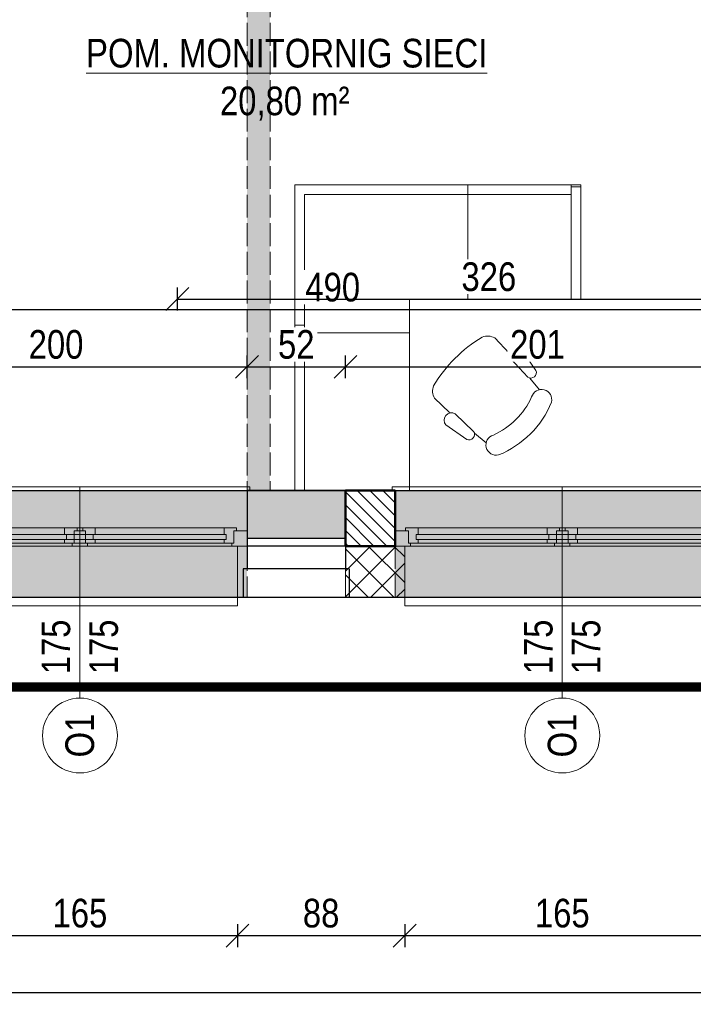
# Model space of a CAD drawing. Header units: millimetres. Extents: x 17147 to 52214, y -18116 to -4632.
# Tile 128 of 186: x 33247 to 33600, y -7251 to -6735. Entities that reach past the tile are written whole.
import ezdxf

# ---------------------------------------------------------------- set-up
doc = ezdxf.new("R2010")
doc.units = ezdxf.units.MM
doc.linetypes.add('ACAD_ISO02W100', pattern=[15, 12, -3])
doc.linetypes.add('ACAD_ISO03W100', pattern=[30, 12, -18])
doc.layers.get('Defpoints').update_dxf_attribs({"color": 6})
for name, color, linetype, lineweight in [('A-ciekie', 161, 'Continuous', 9), ('A-OKN', 154, 'Continuous', 9), ('A-opis', 130, 'Continuous', 9), ('A-wymiar', 177, 'Continuous', 0), ('A_SCIANA_ISTN', 253, 'Continuous', 25), ('A_SCIANA_PROJ_KONSTRUKCJA', 3, 'Continuous', 50), ('elewacja C', 253, 'Continuous', 0)]:
    doc.layers.add(name, color=color, linetype=linetype, lineweight=lineweight)
for name, color, linetype, lineweight, true_color in [('A-izolacja', 7, 'Continuous', 9, 0x4775ff), ('A-MEB', 7, 'Continuous', 0, 0x849491), ('A_SCIANA DO WYBURZENIA', 7, 'ACAD_ISO02W100', 18, 0xf7833b), ('S_KRESKOWANIE_SC_ISTN', 7, 'Continuous', 0, 0x878787)]:
    doc.layers.add(name, color=color, linetype=linetype, lineweight=lineweight, true_color=true_color)
doc.styles.get("Standard").update_dxf_attribs({"font": 'ARIALN.TTF'})
doc.styles.add('wymiary', font='ARIALN.TTF')
doc.dimstyles.new('anka', dxfattribs={"dimtxt": 15, "dimasz": 12, "dimexe": 6, "dimexo": 0.0625, "dimgap": 4, "dimtad": 1, "dimdec": 0, "dimzin": 0, "dimdsep": 46, "dimtxsty": 'wymiary', "dimblk": 'OBLIQUE', "dimcen": 0.09, "dimclrt": 7, "dimadec": 0, "dimazin": 0, "dimtfac": 1, "dimtdec": 0, "dimtix": 1, "dimtofl": 0, "dimtmove": 0, "dimatfit": 3, "dimldrblk": 'OBLIQUE', "dimfxl": 6, "dimfxlon": 1, "dimtfill": 1, "dimtolj": 1, "dimtzin": 0, "dimarcsym": 0})

# ---------------------------------------------------------------- blocks, each defined once
blk = doc.blocks.new('krzesło')
at = {"layer": 'A-MEB'}
for p, q in [((6.28, 42.43), (-4.68, 34.85)), ((10.32, 39.21), (16.37, 44.21)), ((9.82, 38.22), (0.13, 29.06)), ((-10.71, 20.83), (-2.83, 28.34)), ((39.21, 10.32), (44.21, 16.37)), ((38.22, 9.82), (29.06, 0.13)), ((42.43, 6.28), (34.85, -4.68)), ((20.83, -10.71), (28.34, -2.83))]:
    blk.add_line(p, q, dxfattribs=at)
for centre, radius, start, end in [((21.62, 45.35), 5.37, 76.265, 254.6825), ((3.72, 3.72), 50.63, 22.2611, 67.7389), ((7.4, 39.77), 2.88, 327.2827, 112.7765), ((3.17, 3.17), 40.73, 24.7134, 65.2866), ((-1.83, 32.33), 3.81, 138.5132, 300.9932), ((-4.44, 17.14), 7.27, 149.5083, 202.5673), ((45.35, 21.62), 5.37, 195.3175, 13.735), ((51.83, 51.83), 73.3, 210.758, 239.242), ((39.77, 7.4), 2.88, 337.2235, 122.7173), ((32.33, -1.83), 3.81, 149.0068, 311.4868), ((17.14, -4.44), 7.27, 247.4327, 300.4917)]:
    blk.add_arc(centre, radius, start, end, dxfattribs=at)
blk = doc.blocks.new('_OBLIQUE')
at = {"color": 0, "linetype": 'ByBlock'}
blk.add_line((-0.5, -0.5), (0.5, 0.5), dxfattribs=at)
blk = doc.blocks.new('*D93')
at = {"layer": 'A-wymiar', "color": 0, "lineweight": -2, "transparency": 16777216}
for p, q in [((33166.51, -6892.91), (33166.51, -6880.91)), ((33656.14, -6892.91), (33656.14, -6880.91)), ((33166.51, -6886.91), (33656.14, -6886.91))]:
    blk.add_line(p, q, dxfattribs=at)
at = {"layer": 'Defpoints', "color": 0, "transparency": 16777216}
for p in [(33656.14, -6886.91), (33166.51, -6918.73), (33656.14, -6918.73)]:
    blk.add_point(p, dxfattribs=at)
at = {"layer": 'A-wymiar', "color": 0, "lineweight": -2, "transparency": 16777216, "xscale": 12, "yscale": 12, "zscale": 12, "rotation": 180}
blk.add_blockref('_OBLIQUE', (33166.51, -6886.91), dxfattribs=at)
at = {"layer": 'A-wymiar', "color": 0, "lineweight": -2, "transparency": 16777216, "xscale": 12, "yscale": 12, "zscale": 12}
blk.add_blockref('_OBLIQUE', (33656.14, -6886.91), dxfattribs=at)
at = {"layer": 'A-wymiar', "color": 7, "lineweight": 9, "transparency": 16777216, "insert": (33411.33, -6875.25), "char_height": 15, "attachment_point": 5, "style": 'wymiary', "bg_fill": 3, "box_fill_scale": 1.1, "bg_fill_color": 256, "bg_fill_true_color": 13158600, "bg_fill_transparency": 0}
blk.add_mtext('\\A1;490', dxfattribs=at)
blk = doc.blocks.new('*D198')
at = {"layer": 'A-wymiar', "color": 0, "lineweight": -2, "transparency": 16777216}
for p, q in [((33329.96, -6875.43), (33329.96, -6887.43)), ((33656.14, -6875.43), (33656.14, -6887.43)), ((33329.96, -6881.43), (33656.14, -6881.43))]:
    blk.add_line(p, q, dxfattribs=at)
at = {"layer": 'Defpoints', "color": 0, "transparency": 16777216}
for p in [(33329.96, -6556.73), (33656.14, -6818.73), (33656.14, -6881.43)]:
    blk.add_point(p, dxfattribs=at)
at = {"layer": 'A-wymiar', "color": 0, "lineweight": -2, "transparency": 16777216, "xscale": 12, "yscale": 12, "zscale": 12, "rotation": 180}
blk.add_blockref('_OBLIQUE', (33329.96, -6881.43), dxfattribs=at)
at = {"layer": 'A-wymiar', "color": 0, "lineweight": -2, "transparency": 16777216, "xscale": 12, "yscale": 12, "zscale": 12}
blk.add_blockref('_OBLIQUE', (33656.14, -6881.43), dxfattribs=at)
at = {"layer": 'A-wymiar', "color": 7, "lineweight": 9, "transparency": 16777216, "insert": (33493.05, -6869.77), "char_height": 15, "attachment_point": 5, "style": 'wymiary', "bg_fill": 3, "box_fill_scale": 1.1, "bg_fill_color": 256, "bg_fill_true_color": 13158600, "bg_fill_transparency": 0}
blk.add_mtext('\\A1;326', dxfattribs=at)
blk = doc.blocks.new('*D185')
at = {"layer": 'A-wymiar', "color": 0, "lineweight": -2, "transparency": 16777216}
for p, q in [((33166.51, -6922.89), (33166.51, -6910.89)), ((33366.51, -6922.89), (33366.51, -6910.89)), ((33166.51, -6916.89), (33366.51, -6916.89))]:
    blk.add_line(p, q, dxfattribs=at)
at = {"layer": 'Defpoints', "color": 0, "transparency": 16777216}
for p in [(33366.51, -6916.89), (33166.51, -6981.73), (33366.51, -6981.73)]:
    blk.add_point(p, dxfattribs=at)
at = {"layer": 'A-wymiar', "color": 0, "lineweight": -2, "transparency": 16777216, "xscale": 12, "yscale": 12, "zscale": 12, "rotation": 180}
blk.add_blockref('_OBLIQUE', (33166.51, -6916.89), dxfattribs=at)
at = {"layer": 'A-wymiar', "color": 0, "lineweight": -2, "transparency": 16777216, "xscale": 12, "yscale": 12, "zscale": 12}
blk.add_blockref('_OBLIQUE', (33366.51, -6916.89), dxfattribs=at)
at = {"layer": 'A-wymiar', "color": 7, "lineweight": 9, "transparency": 16777216, "insert": (33266.51, -6905.24), "char_height": 15, "attachment_point": 5, "style": 'wymiary', "bg_fill": 3, "box_fill_scale": 1.1, "bg_fill_color": 256, "bg_fill_true_color": 13158600, "bg_fill_transparency": 0}
blk.add_mtext('\\A1;200', dxfattribs=at)
blk = doc.blocks.new('*D186')
at = {"layer": 'A-wymiar', "color": 0, "lineweight": -2, "transparency": 16777216}
for p, q in [((33366.51, -6922.89), (33366.51, -6910.89)), ((33418.01, -6922.89), (33418.01, -6910.89)), ((33366.51, -6916.89), (33418.01, -6916.89))]:
    blk.add_line(p, q, dxfattribs=at)
at = {"layer": 'Defpoints', "color": 0, "transparency": 16777216}
for p in [(33418.01, -6916.89), (33366.51, -6981.73), (33418.01, -6981.73)]:
    blk.add_point(p, dxfattribs=at)
at = {"layer": 'A-wymiar', "color": 0, "lineweight": -2, "transparency": 16777216, "xscale": 12, "yscale": 12, "zscale": 12, "rotation": 180}
blk.add_blockref('_OBLIQUE', (33366.51, -6916.89), dxfattribs=at)
at = {"layer": 'A-wymiar', "color": 0, "lineweight": -2, "transparency": 16777216, "xscale": 12, "yscale": 12, "zscale": 12}
blk.add_blockref('_OBLIQUE', (33418.01, -6916.89), dxfattribs=at)
at = {"layer": 'A-wymiar', "color": 7, "lineweight": 9, "transparency": 16777216, "insert": (33392.26, -6905.24), "char_height": 15, "attachment_point": 5, "style": 'wymiary', "bg_fill": 3, "box_fill_scale": 1.1, "bg_fill_color": 256, "bg_fill_true_color": 13158600, "bg_fill_transparency": 0}
blk.add_mtext('\\A1;52', dxfattribs=at)
blk = doc.blocks.new('*D187')
at = {"layer": 'A-wymiar', "color": 0, "lineweight": -2, "transparency": 16777216}
for p, q in [((33418.01, -6922.89), (33418.01, -6910.89)), ((33619.01, -6922.89), (33619.01, -6910.89)), ((33418.01, -6916.89), (33619.01, -6916.89))]:
    blk.add_line(p, q, dxfattribs=at)
at = {"layer": 'Defpoints', "color": 0, "transparency": 16777216}
for p in [(33619.01, -6916.89), (33418.01, -6981.73), (33619.01, -6981.73)]:
    blk.add_point(p, dxfattribs=at)
at = {"layer": 'A-wymiar', "color": 0, "lineweight": -2, "transparency": 16777216, "xscale": 12, "yscale": 12, "zscale": 12, "rotation": 180}
blk.add_blockref('_OBLIQUE', (33418.01, -6916.89), dxfattribs=at)
at = {"layer": 'A-wymiar', "color": 0, "lineweight": -2, "transparency": 16777216, "xscale": 12, "yscale": 12, "zscale": 12}
blk.add_blockref('_OBLIQUE', (33619.01, -6916.89), dxfattribs=at)
at = {"layer": 'A-wymiar', "color": 7, "lineweight": 9, "transparency": 16777216, "insert": (33518.51, -6905.24), "char_height": 15, "attachment_point": 5, "style": 'wymiary', "bg_fill": 3, "box_fill_scale": 1.1, "bg_fill_color": 256, "bg_fill_true_color": 13158600, "bg_fill_transparency": 0}
blk.add_mtext('\\A1;201', dxfattribs=at)
blk = doc.blocks.new('*U54')
at = {"layer": 'A-ciekie'}
for p, q in [((18175.78, 17730.34), (18175.78, 17908.34)), ((18175.78, 17908.34), (18177.78, 17908.34)), ((18238.12, 17901.84), (18233.78, 17901.84)), ((18238.12, 17736.84), (18238.12, 17901.84)), ((18233.78, 17736.84), (18238.12, 17736.84)), ((18177.78, 17730.34), (18175.78, 17730.34))]:
    blk.add_line(p, q, dxfattribs=at)
at = {"layer": 'A-izolacja'}
for points in [[(18206.78, 17906.84), (18206.78, 17901.84), (18233.78, 17901.84)], [(18206.78, 17906.84), (18206.78, 17901.84), (18233.78, 17901.84)], [(18206.78, 17906.84), (18206.78, 17901.84), (18233.78, 17901.84)], [(18233.78, 17901.84), (18206.78, 17901.84), (18206.78, 17906.84)], [(18206.78, 17731.84), (18206.78, 17736.84), (18233.78, 17736.84)], [(18233.78, 17736.84), (18206.78, 17736.84), (18206.78, 17731.84)]]:
    blk.add_lwpolyline(points, dxfattribs=at)
at = {"layer": 'A-OKN', "color": 250}
for p, q in [((18198.78, 17900.34), (18198.78, 17906.84)), ((18198.78, 17906.84), (18206.78, 17906.84)), ((18206.78, 17906.84), (18206.78, 17898.84)), ((18197.28, 17894.84), (18197.28, 17901.34)), ((18197.28, 17901.34), (18198.78, 17901.34)), ((18198.78, 17901.34), (18198.78, 17899.84)), ((18198.78, 17899.84), (18205.28, 17899.84)), ((18205.28, 17899.84), (18205.28, 17894.84)), ((18206.78, 17898.84), (18205.28, 17898.84)), ((18197.28, 17737.34), (18197.28, 17743.84)), ((18205.28, 17743.84), (18205.28, 17738.84)), ((18205.28, 17738.84), (18198.78, 17738.84)), ((18198.78, 17738.84), (18198.78, 17737.34)), ((18198.78, 17731.84), (18198.78, 17738.34)), ((18205.28, 17738.84), (18205.28, 17739.84)), ((18205.28, 17739.84), (18206.78, 17739.84)), ((18206.78, 17739.84), (18206.78, 17731.84)), ((18198.78, 17737.34), (18197.28, 17737.34))]:
    blk.add_line(p, q, dxfattribs=at)
at = {"layer": 'A-OKN'}
for p, q in [((18206.78, 17898.84), (18206.78, 17739.84)), ((18200.78, 17894.84), (18197.28, 17894.84)), ((18197.28, 17743.84), (18197.28, 17894.84)), ((18200.78, 17895.84), (18200.78, 17894.84)), ((18200.78, 17895.84), (18203.28, 17895.84)), ((18203.28, 17895.84), (18200.78, 17895.84)), ((18200.78, 17895.84), (18200.78, 17894.84)), ((18200.78, 17742.84), (18200.78, 17894.84)), ((18203.28, 17894.84), (18203.28, 17895.84)), ((18203.28, 17894.84), (18203.28, 17895.84)), ((18203.28, 17894.84), (18203.28, 17742.84)), ((18205.28, 17894.84), (18203.28, 17894.84)), ((18205.28, 17744.34), (18205.28, 17894.84)), ((18205.28, 17894.84), (18205.28, 17743.84)), ((18197.28, 17743.84), (18200.78, 17743.84)), ((18200.78, 17743.84), (18200.78, 17742.84)), ((18203.28, 17743.84), (18205.28, 17743.84)), ((18203.28, 17742.84), (18203.28, 17743.84)), ((18203.28, 17742.84), (18200.78, 17742.84)), ((18200.78, 17742.84), (18203.28, 17742.84))]:
    blk.add_line(p, q, dxfattribs=at)
blk = doc.blocks.new('*D397')
at = {"layer": 'A-wymiar', "color": 0, "lineweight": -2, "transparency": 16777216}
for p, q in [((33196.51, -7208.73), (33196.51, -7220.73)), ((33361.51, -7208.73), (33361.51, -7220.73)), ((33196.51, -7214.73), (33361.51, -7214.73))]:
    blk.add_line(p, q, dxfattribs=at)
at = {"layer": 'Defpoints', "color": 0, "transparency": 16777216}
for p in [(33196.51, -7037.73), (33361.51, -7037.73), (33361.51, -7214.73)]:
    blk.add_point(p, dxfattribs=at)
at = {"layer": 'A-wymiar', "color": 0, "lineweight": -2, "transparency": 16777216, "xscale": 12, "yscale": 12, "zscale": 12, "rotation": 180}
blk.add_blockref('_OBLIQUE', (33196.51, -7214.73), dxfattribs=at)
at = {"layer": 'A-wymiar', "color": 0, "lineweight": -2, "transparency": 16777216, "xscale": 12, "yscale": 12, "zscale": 12}
blk.add_blockref('_OBLIQUE', (33361.51, -7214.73), dxfattribs=at)
at = {"layer": 'A-wymiar', "color": 7, "transparency": 16777216, "insert": (33279.01, -7203.08), "char_height": 15, "attachment_point": 5, "style": 'wymiary', "bg_fill": 3, "box_fill_scale": 1.1, "bg_fill_color": 256, "bg_fill_true_color": 13158600, "bg_fill_transparency": 0}
blk.add_mtext('\\A1;165', dxfattribs=at)
blk = doc.blocks.new('*D398')
at = {"layer": 'A-wymiar', "color": 0, "lineweight": -2, "transparency": 16777216}
for p, q in [((33361.51, -7208.73), (33361.51, -7220.73)), ((33449.01, -7208.73), (33449.01, -7220.73)), ((33361.51, -7214.73), (33449.01, -7214.73))]:
    blk.add_line(p, q, dxfattribs=at)
at = {"layer": 'Defpoints', "color": 0, "transparency": 16777216}
for p in [(33361.51, -7037.73), (33449.01, -7037.73), (33449.01, -7214.73)]:
    blk.add_point(p, dxfattribs=at)
at = {"layer": 'A-wymiar', "color": 0, "lineweight": -2, "transparency": 16777216, "xscale": 12, "yscale": 12, "zscale": 12, "rotation": 180}
blk.add_blockref('_OBLIQUE', (33361.51, -7214.73), dxfattribs=at)
at = {"layer": 'A-wymiar', "color": 0, "lineweight": -2, "transparency": 16777216, "xscale": 12, "yscale": 12, "zscale": 12}
blk.add_blockref('_OBLIQUE', (33449.01, -7214.73), dxfattribs=at)
at = {"layer": 'A-wymiar', "color": 7, "transparency": 16777216, "insert": (33405.26, -7203.08), "char_height": 15, "attachment_point": 5, "style": 'wymiary', "bg_fill": 3, "box_fill_scale": 1.1, "bg_fill_color": 256, "bg_fill_true_color": 13158600, "bg_fill_transparency": 0}
blk.add_mtext('\\A1;88', dxfattribs=at)
blk = doc.blocks.new('*D399')
at = {"layer": 'A-wymiar', "color": 0, "lineweight": -2, "transparency": 16777216}
for p, q in [((33449.01, -7208.73), (33449.01, -7220.73)), ((33614.01, -7208.73), (33614.01, -7220.73)), ((33449.01, -7214.73), (33614.01, -7214.73))]:
    blk.add_line(p, q, dxfattribs=at)
at = {"layer": 'Defpoints', "color": 0, "transparency": 16777216}
for p in [(33449.01, -7037.73), (33614.01, -7037.73), (33614.01, -7214.73)]:
    blk.add_point(p, dxfattribs=at)
at = {"layer": 'A-wymiar', "color": 0, "lineweight": -2, "transparency": 16777216, "xscale": 12, "yscale": 12, "zscale": 12, "rotation": 180}
blk.add_blockref('_OBLIQUE', (33449.01, -7214.73), dxfattribs=at)
at = {"layer": 'A-wymiar', "color": 0, "lineweight": -2, "transparency": 16777216, "xscale": 12, "yscale": 12, "zscale": 12}
blk.add_blockref('_OBLIQUE', (33614.01, -7214.73), dxfattribs=at)
at = {"layer": 'A-wymiar', "color": 7, "transparency": 16777216, "insert": (33531.51, -7203.08), "char_height": 15, "attachment_point": 5, "style": 'wymiary', "bg_fill": 3, "box_fill_scale": 1.1, "bg_fill_color": 256, "bg_fill_true_color": 13158600, "bg_fill_transparency": 0}
blk.add_mtext('\\A1;165', dxfattribs=at)
blk = doc.blocks.new('*D410')
at = {"layer": 'A-wymiar', "color": 0, "lineweight": -2, "transparency": 16777216}
for p, q in [((32784.01, -7238.73), (32784.01, -7250.73)), ((35233.51, -7238.73), (35233.51, -7250.73)), ((35233.51, -7244.73), (32784.01, -7244.73))]:
    blk.add_line(p, q, dxfattribs=at)
at = {"layer": 'Defpoints', "color": 0, "transparency": 16777216}
for p in [(32784.01, -7037.73), (35233.51, -7037.73), (32784.01, -7244.73)]:
    blk.add_point(p, dxfattribs=at)
at = {"layer": 'A-wymiar', "color": 0, "lineweight": -2, "transparency": 16777216, "xscale": 12, "yscale": 12, "zscale": 12, "rotation": 180}
blk.add_blockref('_OBLIQUE', (32784.01, -7244.73), dxfattribs=at)
at = {"layer": 'A-wymiar', "color": 0, "lineweight": -2, "transparency": 16777216, "xscale": 12, "yscale": 12, "zscale": 12}
blk.add_blockref('_OBLIQUE', (35233.51, -7244.73), dxfattribs=at)
at = {"layer": 'A-wymiar', "color": 7, "transparency": 16777216, "insert": (34008.76, -7233.08), "char_height": 15, "attachment_point": 5, "style": 'wymiary', "bg_fill": 3, "box_fill_scale": 1.1, "bg_fill_color": 256, "bg_fill_true_color": 13158600, "bg_fill_transparency": 0}
blk.add_mtext('\\A1;2450', dxfattribs=at)

msp = doc.modelspace()

# ---------------------------------------------------------------- hatches: boundary and pattern name
at = {"layer": 'A-izolacja'}
h = msp.add_hatch(dxfattribs=at)
h.set_pattern_fill('ANSI37', color=256, scale=3, angle=-90)
h.set_pattern_definition([(315, (-669.75, 0), (6.735192, 6.735192), []), (45, (-669.75, 0), (-6.735192, 6.735192), [])])
h.paths.add_polyline_path([(33449.01, -7010.73), (33464.01, -7010.73), (33418.01, -7010.73), (33418.01, -7022.73), (33418.01, -7037.73), (33449.01, -7037.73)])
at = {"layer": 'A_SCIANA DO WYBURZENIA', "transparency": 33554687}
h = msp.add_hatch(dxfattribs=at)
h.set_pattern_fill('DOTS', color=256)
h.set_pattern_definition([(0, (14120.9812, -10505.3418), (0.79375, 1.5875), [0, -1.5875])])
h.paths.add_polyline_path([(33378.51, -6556.73), (33366.51, -6556.73), (33366.51, -6981.73), (33378.51, -6981.73)])
at = {"layer": 'S_KRESKOWANIE_SC_ISTN', "transparency": 33554559}
h = msp.add_hatch(color=256, dxfattribs=at)
h.dxf.hatch_style = 1
h.paths.add_polyline_path([(33418.01, -6981.73), (33366.51, -6981.73), (33366.51, -7006.73), (33418.01, -7006.73)])

# ---------------------------------------------------------------- linework, layer by layer
at = {"layer": 'A-izolacja', "lineweight": 9}
for points in [[(33418.01, -7022.73), (33418.01, -7037.73)], [(33418.01, -7037.73), (33449.01, -7037.73)]]:
    msp.add_lwpolyline(points, dxfattribs=at)
at = {"layer": 'A-MEB'}
for p, q in [((33391.51, -6981.73), (33391.51, -6821.56)), ((33391.51, -6821.56), (33541.22, -6821.56)), ((33482.03, -6826.64), (33482.03, -6821.56)), ((33536.14, -6826.64), (33536.14, -6821.56)), ((33541.22, -6881.6), (33541.22, -6821.56)), ((33396.59, -6981.73), (33396.59, -6826.64)), ((33396.59, -6826.64), (33536.14, -6826.64)), ((33482.03, -6881.6), (33482.03, -6826.64)), ((33536.14, -6822.64), (33541.22, -6822.64)), ((33536.14, -6881.6), (33536.14, -6826.64)), ((33451.55, -6981.73), (33451.55, -6881.6)), ((33541.22, -6881.6), (33451.55, -6881.6)), ((33396.59, -6895.08), (33391.51, -6895.08)), ((33451.55, -6899.08), (33396.59, -6899.08))]:
    msp.add_line(p, q, dxfattribs=at)
at = {"layer": 'A-opis', "color": 156, "linetype": 'ACAD_ISO03W100', "true_color": 0x0f468a, "const_width": 5}
msp.add_lwpolyline([(32546.51, -7006.73), (32546.51, -6357.85), (35344.05, -6357.85), (35344.05, -7084.53), (32740.01, -7084.53)], dxfattribs=at)
at = {"layer": 'A-opis', "lineweight": 9}
for centre in [(33279.01, -7109.98), (33531.51, -7109.98)]:
    msp.add_circle(centre, 19.6, dxfattribs=at)
at = {"layer": 'A-wymiar', "lineweight": 9}
for points in [[(33277.51, -7001.23), (33277.51, -7002.73), (33276.01, -7002.73), (33276.01, -7009.23), (33271.01, -7009.23), (33271.01, -7007.23), (33272.01, -7007.23), (33272.01, -7004.73), (33271.01, -7004.73), (33271.01, -7001.23), (33277.51, -7001.23)], [(33280.51, -7001.23), (33280.51, -7002.73), (33282.01, -7002.73), (33282.01, -7009.23), (33287.01, -7009.23), (33287.01, -7007.23), (33286.01, -7007.23), (33286.01, -7004.73), (33287.01, -7004.73), (33287.01, -7001.23), (33280.51, -7001.23)], [(33530.01, -7001.23), (33530.01, -7002.73), (33528.51, -7002.73), (33528.51, -7009.23), (33523.51, -7009.23), (33523.51, -7007.23), (33524.51, -7007.23), (33524.51, -7004.73), (33523.51, -7004.73), (33523.51, -7001.23), (33530.01, -7001.23)], [(33533.01, -7001.23), (33533.01, -7002.73), (33534.51, -7002.73), (33534.51, -7009.23), (33539.51, -7009.23), (33539.51, -7007.23), (33538.51, -7007.23), (33538.51, -7004.73), (33539.51, -7004.73), (33539.51, -7001.23), (33533.01, -7001.23)], [(33279.01, -7002.73), (33276.01, -7002.73), (33276.01, -7009.23), (33275.01, -7009.23), (33275.01, -7010.73), (33279.01, -7010.73)], [(33279.01, -7002.73), (33282.01, -7002.73), (33282.01, -7009.23), (33283.01, -7009.23), (33283.01, -7010.73), (33279.01, -7010.73)], [(33444.01, -7002.73), (33451.01, -7002.73), (33451.01, -7009.23), (33452.01, -7009.23), (33452.01, -7010.73), (33444.01, -7010.73)], [(33531.51, -7002.73), (33528.51, -7002.73), (33528.51, -7009.23), (33527.51, -7009.23), (33527.51, -7010.73), (33531.51, -7010.73)], [(33531.51, -7002.73), (33534.51, -7002.73), (33534.51, -7009.23), (33535.51, -7009.23), (33535.51, -7010.73), (33531.51, -7010.73)]]:
    msp.add_lwpolyline(points, dxfattribs=at)
at = {"layer": 'A_SCIANA DO WYBURZENIA', "transparency": 33554687}
for p, q in [((33366.51, -6556.73), (33366.51, -6981.73)), ((33378.51, -6556.73), (33378.51, -6981.73))]:
    msp.add_line(p, q, dxfattribs=at)
at = {"layer": 'A_SCIANA_ISTN'}
for p, q in [((33366.51, -6981.73), (33366.51, -7022.73)), ((33419.01, -6981.73), (33366.51, -6981.73)), ((33418.01, -6981.73), (33418.01, -7022.73)), ((33418.01, -7006.73), (33366.51, -7006.73)), ((33418.01, -7010.73), (33366.51, -7010.73)), ((33364.51, -7022.73), (33364.51, -7037.73)), ((33420.01, -7022.73), (33364.51, -7022.73)), ((33420.01, -7022.73), (33420.01, -7037.73)), ((33420.01, -7037.73), (33364.51, -7037.73))]:
    msp.add_line(p, q, dxfattribs=at)
for points in [[(33166.51, -6981.73), (34188.76, -6981.73)], [(33987.76, -7037.73), (32859.47, -7037.73)], [(33364.51, -7037.73), (33361.51, -7037.73)]]:
    msp.add_lwpolyline(points, dxfattribs=at)

# ---------------------------------------------------------------- block references
at = {"layer": 'A-ciekie', "rotation": 270}
msp.add_blockref('krzesło', (33475.29, -6912.48), dxfattribs=at)

# ---------------------------------------------------------------- texts
at = {"layer": 'A-opis', "color": 156, "true_color": 0x0f468a, "insert": (33259.89, -6745.12), "char_height": 15, "attachment_point": 1, "style": 'wymiary'}
msp.add_mtext_dynamic_manual_height_columns('\\pi22.331;{\\LPOM. MONITORNIG SIECI}\\P\\pi92.415;20,80 m²', width=251.8795, gutter_width=12.5, heights=[0], dxfattribs=at)
at = {"layer": 'A-opis', "lineweight": 9, "char_height": 15, "attachment_point": 5, "rotation": 90}
for s, width, insert in [('175\\P175', 8.1842, (33279.01, -7063.59)), ('175\\P175', 8.1842, (33531.51, -7063.59)), ('O1', 15.5896, (33279.01, -7109.98)), ('O1', 15.5896, (33531.51, -7109.98))]:
    msp.add_mtext_dynamic_manual_height_columns(s, width=width, gutter_width=12.5, heights=[0], dxfattribs=dict(at, insert=insert))

# ---------------------------------------------------------------- next in the draw order: dimensions: what is measured, and where the dimension line sits
at = {"layer": 'A-wymiar', "lineweight": 9}
dim = msp.add_linear_dim(base=(33656.14, -6886.91), p1=(33166.51, -6918.73), p2=(33656.14, -6918.73), dimstyle='anka', override={"dimtmove": 1}, dxfattribs=at)
dim.commit()
dim.dimension.update_dxf_attribs({"geometry": '*D93', "text_midpoint": (33411.33, -6875.25)})

# ---------------------------------------------------------------- next in the draw order: dimensions: what is measured, and where the dimension line sits
for base, p1, p2, picture, middle in [((33656.14, -6881.43), (33329.96, -6556.73), (33656.14, -6818.73), '*D198', (33493.05, -6869.77)), ((33366.51, -6916.89), (33166.51, -6981.73), (33366.51, -6981.73), '*D185', (33266.51, -6905.24))]:
    dim = msp.add_linear_dim(base=base, p1=p1, p2=p2, dimstyle='anka', override={"dimtmove": 1}, dxfattribs=at)
    dim.commit()
    dim.dimension.update_dxf_attribs({"geometry": picture, "text_midpoint": middle})

# ---------------------------------------------------------------- next in the draw order: linework, layer by layer
at = {"layer": 'A-opis', "lineweight": 9}
msp.add_lwpolyline([(33279.01, -6979.73), (33279.01, -7090.38)], dxfattribs=at)

# ---------------------------------------------------------------- next in the draw order: dimensions: what is measured, and where the dimension line sits
at = {"layer": 'A-wymiar', "lineweight": 9}
dim = msp.add_linear_dim(base=(33418.0146389, -6916.89452158), p1=(33366.5146389, -6981.72743354), p2=(33418.0146389, -6981.72743354), dimstyle='anka', override={"dimtmove": 1}, dxfattribs=at)
dim.commit()
dim.dimension.update_dxf_attribs({"geometry": '*D186', "text_midpoint": (33392.2646389, -6905.23592676)})

# ---------------------------------------------------------------- next in the draw order: hatches: boundary and pattern name
at = {"layer": 'A_SCIANA DO WYBURZENIA', "transparency": 33554687}
h = msp.add_hatch(dxfattribs=at)
h.set_pattern_fill('DOTS', color=256)
h.set_pattern_definition([(0, (-922.25, 1e-11), (0.79375, 1.5875), [0, -1.5875])])
h.paths.add_polyline_path([(33191.51, -6981.73), (33366.51, -6981.73), (33366.51, -7037.73), (33191.51, -7037.73)])

# ---------------------------------------------------------------- next in the draw order: linework, layer by layer
msp.add_lwpolyline([(33191.51, -6981.73), (33366.51, -6981.73), (33366.51, -7037.73), (33191.51, -7037.73)], close=True, dxfattribs=at)
at = {"layer": 'A_SCIANA_ISTN'}
msp.add_line((33366.51, -6981.73), (33366.51, -7022.73), dxfattribs=at)

# ---------------------------------------------------------------- next in the draw order: block references
at = {"layer": 'elewacja C', "xscale": -1, "rotation": 90}
msp.add_blockref('*U54', (51098.36, 11196.05), dxfattribs=at)

# ---------------------------------------------------------------- next in the draw order: dimensions: what is measured, and where the dimension line sits
at = {"layer": 'A-wymiar', "lineweight": 9}
dim = msp.add_linear_dim(base=(33619.01, -6916.89), p1=(33418.01, -6981.73), p2=(33619.01, -6981.73), dimstyle='anka', override={"dimtmove": 1}, dxfattribs=at)
dim.commit()
dim.dimension.update_dxf_attribs({"geometry": '*D187', "text_midpoint": (33518.51, -6905.24)})

# ---------------------------------------------------------------- next in the draw order: hatches: boundary and pattern name
at = {"layer": 'A_SCIANA DO WYBURZENIA', "transparency": 33554687}
h = msp.add_hatch(dxfattribs=at)
h.set_pattern_fill('DOTS', color=256)
h.set_pattern_definition([(0, (-669.75, 0), (0.79375, 1.5875), [0, -1.5875])])
h.paths.add_polyline_path([(33444.01, -6981.73), (33619.01, -6981.73), (33619.01, -7037.73), (33444.01, -7037.73)])
at = {"layer": 'A_SCIANA_PROJ_KONSTRUKCJA', "lineweight": 9, "true_color": 0x2ad533}
h = msp.add_hatch(dxfattribs=at)
h.set_pattern_fill('ANSI31', color=102, scale=1.5, angle=90)
h.paths.add_polyline_path([(33418.01, -6981.73), (33444.01, -6981.73), (33444.01, -7010.73), (33418.01, -7010.73)])

# ---------------------------------------------------------------- next in the draw order: linework, layer by layer
at = {"layer": 'A-opis', "lineweight": 9}
msp.add_lwpolyline([(33531.51, -6979.73), (33531.51, -7090.38)], dxfattribs=at)
at = {"layer": 'A_SCIANA DO WYBURZENIA', "transparency": 33554687}
msp.add_lwpolyline([(33444.01, -6981.73), (33619.01, -6981.73), (33619.01, -7037.73), (33444.01, -7037.73)], close=True, dxfattribs=at)
at = {"layer": 'A_SCIANA_ISTN'}
msp.add_line((33418.01, -6981.73), (33418.01, -7022.73), dxfattribs=at)
at = {"layer": 'A_SCIANA_PROJ_KONSTRUKCJA'}
msp.add_lwpolyline([(33418.01, -6981.73), (33444.01, -6981.73), (33444.01, -7010.73), (33418.01, -7010.73)], close=True, dxfattribs=at)

# ---------------------------------------------------------------- next in the draw order: block references
at = {"layer": 'elewacja C', "xscale": -1, "rotation": 90}
msp.add_blockref('*U54', (51350.86, 11196.05), dxfattribs=at)

# ---------------------------------------------------------------- next in the draw order: dimensions: what is measured, and where the dimension line sits
at = {"layer": 'A-wymiar'}
dim = msp.add_linear_dim(base=(33361.51, -7214.73), p1=(33196.51, -7037.73), p2=(33361.51, -7037.73), dimstyle='anka', override={"dimtmove": 1}, dxfattribs=at)
dim.commit()
dim.dimension.update_dxf_attribs({"geometry": '*D397', "text_midpoint": (33279.01, -7203.08)})

# ---------------------------------------------------------------- next in the draw order: dimensions: what is measured, and where the dimension line sits
dim = msp.add_linear_dim(base=(33449.0146389, -7214.73364351), p1=(33361.5146389, -7037.72743354), p2=(33449.0146389, -7037.72743354), dimstyle='anka', override={"dimtmove": 1}, dxfattribs=at)
dim.commit()
dim.dimension.update_dxf_attribs({"geometry": '*D398', "text_midpoint": (33405.2646389, -7203.07504869)})

# ---------------------------------------------------------------- next in the draw order: dimensions: what is measured, and where the dimension line sits
dim = msp.add_linear_dim(base=(33614.01, -7214.73), p1=(33449.01, -7037.73), p2=(33614.01, -7037.73), dimstyle='anka', override={"dimtmove": 1}, dxfattribs=at)
dim.commit()
dim.dimension.update_dxf_attribs({"geometry": '*D399', "text_midpoint": (33531.51, -7203.08)})

# ---------------------------------------------------------------- next in the draw order: dimensions: what is measured, and where the dimension line sits
dim = msp.add_linear_dim(base=(32784.0146389, -7244.73364351), p1=(35233.5146389, -7037.72743354), p2=(32784.0146389, -7037.72743354), dimstyle='anka', dxfattribs=at)
dim.commit()
dim.dimension.update_dxf_attribs({"geometry": '*D410', "text_midpoint": (34008.7646389, -7233.07504869)})

doc.saveas('drawing.dxf')
